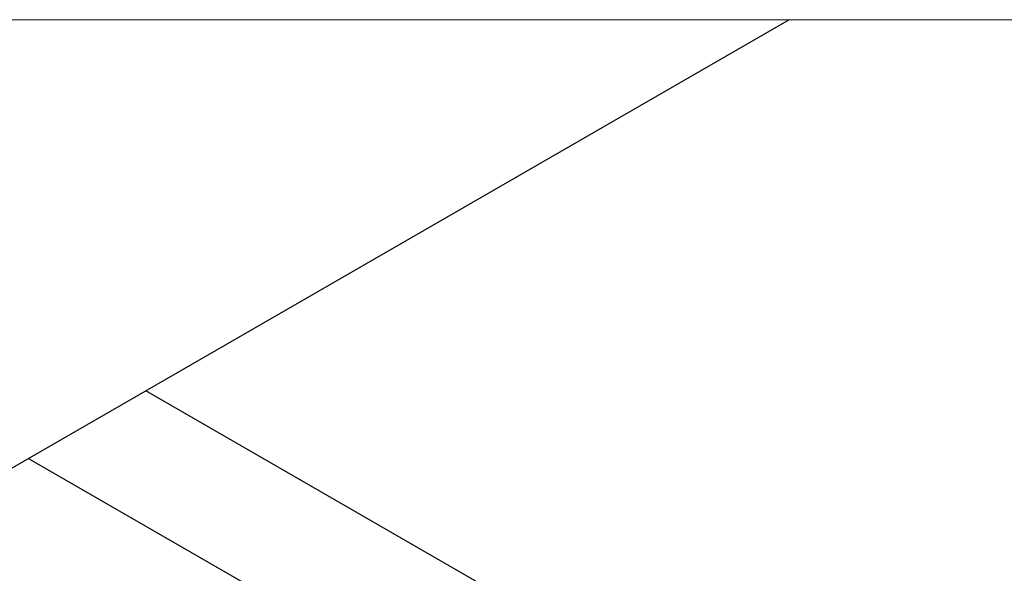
# Model space of a CAD drawing. Header units: millimetres. Extents: x 0 to 25230, y 0 to 17820.
# Tile 242 of 244: x 22560 to 22915, y 16735 to 16935. Entities that reach past the tile are written whole.
import ezdxf

# ---------------------------------------------------------------- set-up
doc = ezdxf.new("R2010")
doc.units = ezdxf.units.MM
doc.linetypes.add('SLD-Sólida', pattern=[0])
doc.layers.add('REFERÊNCIAS', color=9, linetype='SLD-Sólida')

msp = doc.modelspace()

# ---------------------------------------------------------------- linework, layer by layer
at = {"color": 7, "linetype": 'SLD-Sólida', "lineweight": 18, "ltscale": 30, "flags": 128}
msp.add_lwpolyline([(24030.37, 16925.49), (24030.37, 16935.4), (23929.97, 16935.4), (23809.96, 16935.4), (23770.89, 16935.4), (23034.5, 16935.4), (23011.59, 16935.4), (22837.36, 16935.4), (22497.89, 16935.4), (22158.48, 16935.4), (22071.54, 16935.4), (22043.58, 16935.4), (22010.04, 16935.4), (21916.48, 16935.4), (21577.07, 16935.4), (21237.61, 16935.4), (21138.23, 16935.4), (21138.23, 16725.93), (21138.23, 16676.95), (21138.23, 16640.5), (21138.23, 16571.22), (21138.23, 16552.03), (21138.23, 16535.88), (21138.23, 16516.52), (21138.23, 16503.34), (21138.23, 16434.06), (21138.23, 16429.36), (21138.23, 16420.03), (21138.23, 16350.75), (21138.23, 16282.88), (21138.23, 16213.59), (21138.23, 14121.26), (21485.94, 14121.26), (21523.06, 14121.26), (22551.9, 14121.26), (22589.02, 14121.26), (22921.77, 14121.26), (22981.77, 14121.26), (23040.56, 14121.26), (23100.56, 14121.26), (23188.54, 14121.26), (23217.33, 14121.26), (23307.33, 14121.26), (23644.39, 14121.26), (23651.77, 14121.26), (23736.7, 14121.26), (23736.95, 14121.26), (23744.42, 14121.26), (23762.19, 14121.26), (23882.35, 14121.26), (23894.65, 14121.26), (23915.99, 14121.26), (23979.64, 14121.26), (24030.37, 14121.26), (24030.37, 14150.55), (24030.37, 14187.29), (24030.37, 14199.61), (24030.37, 14206.71), (24030.37, 14559.55), (24030.37, 14626.98), (24030.37, 14778.06), (24030.37, 14795.53), (24030.37, 15415.78), (24030.37, 15636.25), (24030.37, 16243.27), (24030.37, 16856.21), (24030.37, 16925.49)], dxfattribs=at)
at = {"layer": 'REFERÊNCIAS', "linetype": 'SLD-Sólida', "lineweight": 25, "ltscale": 30}
for p, q in [((22837.36, 16935.4), (22037.48, 16473.64)), ((22928.46, 16614.62), (22605.07, 16801.3)), ((22641.05, 16731.55), (22562.65, 16776.81))]:
    msp.add_line(p, q, dxfattribs=at)

doc.saveas('drawing.dxf')
